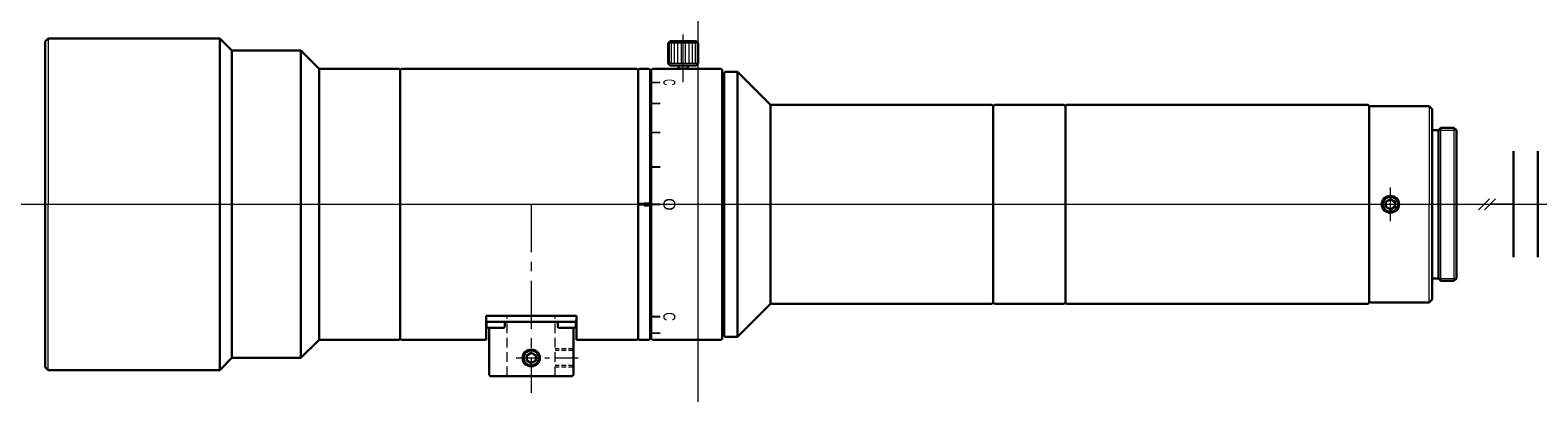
# Model space of a CAD drawing. Header units: millimetres. Extents: x -111 to 139, y 269 to 329.
import ezdxf
from ezdxf.enums import TextEntityAlignment as Align

# ---------------------------------------------------------------- set-up
doc = ezdxf.new("R2010")
doc.units = ezdxf.units.MM
doc.header["$LTSCALE"] = 0.25
doc.linetypes.add('CENTER', pattern=[50.8, 31.75, -6.35, 6.35, -6.35])
doc.linetypes.add('HIDDEN', pattern=[9.525, 6.35, -3.175])
doc.layers.add('00_補助線', color=252, linetype='Continuous', lineweight=0, plot=False)
for name, color, linetype, lineweight in [('01_中心線', 1, 'CENTER', 20), ('03_寸法・文字', 50, 'Continuous', 20), ('iris＆image_circle', 7, 'Continuous', 30), ('外観図', 7, 'Continuous', 30), ('画層1', 7, 'Continuous', 30), ('ﾋﾞｽ・ﾈｼﾞ', 7, 'Continuous', 30)]:
    doc.layers.add(name, color=color, linetype=linetype, lineweight=lineweight)
doc.styles.add('VS Standard', font='txt', dxfattribs={"height": 3})

# ---------------------------------------------------------------- blocks, each defined once
blk = doc.blocks.new('HM30##')
at = {"layer": '外観図'}
blk.add_lwpolyline([(-0.75, -0.43), (0, -0.87), (0.75, -0.43), (0.75, 0.43), (0, 0.87), (-0.75, 0.43)], close=True, dxfattribs=at)
at = {"layer": '外観図', "lineweight": 9}
blk.add_circle((0, 0), 1.5, dxfattribs=at)
at = {"layer": '外観図'}
blk.add_circle((0, 0), 1.25, dxfattribs=at)

msp = doc.modelspace()

# ---------------------------------------------------------------- hatches: boundary and pattern name
at = {"layer": '03_寸法・文字'}
h = msp.add_hatch(color=256, dxfattribs=at)
h.dxf.hatch_style = 1
h.paths.add_polyline_path([(-6.31, 320.36), (-6.31, 320.06), (-7.61, 320.06), (-7.61, 320.36)])
h = msp.add_hatch(color=256, dxfattribs=at)
h.dxf.hatch_style = 1
h.paths.add_polyline_path([(-6.31, 316.86), (-6.31, 316.56), (-7.61, 316.56), (-7.61, 316.86)])
h = msp.add_hatch(color=256, dxfattribs=at)
h.dxf.hatch_style = 1
h.paths.add_polyline_path([(-6.31, 312.06), (-6.31, 311.76), (-7.61, 311.76), (-7.61, 312.06)])
h = msp.add_hatch(color=256, dxfattribs=at)
h.dxf.hatch_style = 1
h.paths.add_polyline_path([(-6.31, 306.34), (-6.31, 306.04), (-7.61, 306.04), (-7.61, 306.34)])
h = msp.add_hatch(color=256, dxfattribs=at)
h.dxf.hatch_style = 1
h.paths.add_polyline_path([(-10.01, 300.25), (-10.01, 299.75), (-8.01, 299.75), (-8.01, 300.25)])
h = msp.add_hatch(color=256, dxfattribs=at)
h.dxf.hatch_style = 1
h.paths.add_polyline_path([(-6.31, 300.15), (-6.31, 299.85), (-7.61, 299.85), (-7.61, 300.15)])
h = msp.add_hatch(color=256, dxfattribs=at)
h.dxf.hatch_style = 1
h.paths.add_polyline_path([(-6.31, 281.5), (-6.31, 281.2), (-7.61, 281.2), (-7.61, 281.5)])
h = msp.add_hatch(color=256, dxfattribs=at)
h.dxf.hatch_style = 1
h.paths.add_polyline_path([(-6.31, 278.78), (-6.31, 278.48), (-7.61, 278.48), (-7.61, 278.78)])

# ---------------------------------------------------------------- linework, layer by layer
at = {"layer": '00_補助線'}
for p, direction in [((0, 0), (0, 1)), ((0, 300), (1, 0))]:
    msp.add_xline(p, direction, dxfattribs=at)
at = {"layer": '01_中心線'}
for p, q in [((-2.51, 320.25), (-2.51, 328.88)), ((114.99, 297.21), (114.99, 302.79)), ((-111.01, 300), (-8.92, 300)), ((-27.76, 300), (-27.76, 268.72)), ((-3.17, 300), (130.55, 300)), ((135.44, 300), (131.55, 300))]:
    msp.add_line(p, q, dxfattribs=at)
at = {"layer": '01_中心線', "ltscale": 0.5}
msp.add_line((-30.26, 274.5), (-19.76, 274.5), dxfattribs=at)
at = {"layer": '03_寸法・文字'}
for p, q in [((131.44, 300.9), (129.65, 299.1)), ((132.44, 300.9), (130.65, 299.1)), ((-9.01, 300.25), (-8.01, 300.25)), ((-9.01, 299.75), (-8.01, 299.75))]:
    msp.add_line(p, q, dxfattribs=at)
at = {"layer": 'iris＆image_circle'}
msp.add_line((139.49, 308.8), (139.49, 291.2), dxfattribs=at)
at = {"layer": '外観図'}
for p, q in [((-4.68, 327.05), (-5.01, 326.73)), ((-5.01, 323.38), (-5.01, 326.73)), ((-0.33, 327.05), (-4.68, 327.05)), ((-0.33, 327.05), (-0.01, 326.73)), ((-0.01, 323.38), (-0.01, 326.73)), ((-4.68, 323.05), (-5.01, 323.38)), ((-0.33, 323.05), (-0.01, 323.38)), ((-0.33, 323.05), (-4.68, 323.05)), ((-3.36, 322.5), (-3.31, 322.55)), ((-3.31, 322.55), (-3.31, 323.05)), ((-1.71, 322.55), (-3.31, 322.55)), ((-1.71, 322.55), (-1.71, 323.05)), ((-1.71, 322.55), (-1.66, 322.5)), ((122.96, 312.3), (121.96, 312.3)), ((122.96, 312.3), (123.36, 312.7)), ((122.96, 312.3), (122.96, 312.3)), ((122.96, 312.3), (122.96, 287.7)), ((123.36, 312.7), (125.56, 312.7)), ((125.96, 312.3), (125.56, 312.7)), ((125.96, 287.7), (125.96, 312.3)), ((122.96, 287.7), (121.96, 287.7)), ((122.96, 287.7), (123.36, 287.3)), ((123.36, 287.3), (125.56, 287.3)), ((125.96, 287.7), (125.56, 287.3)), ((-35.26, 281.3), (-35.06, 281.5)), ((-35.26, 280.7), (-35.06, 280.5)), ((-20.26, 281.3), (-20.46, 281.5)), ((-20.46, 280.5), (-20.26, 280.7)), ((-35.16, 279.75), (-35.16, 280.25)), ((-35.06, 280.5), (-20.46, 280.5)), ((-34.91, 280.5), (-32.41, 280.5)), ((-34.91, 279.5), (-32.41, 279.5)), ((-34.76, 271.7), (-34.76, 279.5)), ((-32.16, 279.75), (-32.16, 280.25)), ((-23.36, 279.75), (-23.36, 280.25)), ((-23.11, 280.5), (-20.61, 280.5)), ((-23.11, 279.5), (-20.61, 279.5)), ((-20.76, 271.7), (-20.76, 279.5)), ((-20.36, 279.75), (-20.36, 280.25)), ((-34.76, 271.7), (-34.56, 271.5)), ((-20.96, 271.5), (-20.76, 271.7))]:
    msp.add_line(p, q, dxfattribs=at)
at = {"layer": '外観図', "lineweight": 9}
for p, q in [((-0.01, 326.73), (-5.01, 326.73)), ((-4.82, 326.73), (-4.82, 323.38)), ((-4.49, 326.73), (-4.49, 323.38)), ((-4.03, 326.73), (-4.03, 323.38)), ((-3.46, 326.73), (-3.46, 323.38)), ((-2.83, 326.73), (-2.83, 323.38)), ((-2.18, 326.73), (-2.18, 323.38)), ((-1.55, 326.73), (-1.55, 323.38)), ((-0.99, 326.73), (-0.99, 323.38)), ((-0.52, 326.73), (-0.52, 323.38)), ((-0.2, 326.73), (-0.2, 323.38)), ((-0.01, 323.38), (-5.01, 323.38))]:
    msp.add_line(p, q, dxfattribs=at)
at = {"layer": '外観図', "lineweight": 20}
for p, q in [((-3.31, 322.5), (-3.31, 322.55)), ((-1.71, 322.5), (-1.71, 322.55)), ((122.96, 312.3), (125.96, 312.3)), ((123.36, 287.3), (123.36, 312.7)), ((125.56, 312.7), (125.56, 287.3)), ((122.96, 287.7), (125.96, 287.7))]:
    msp.add_line(p, q, dxfattribs=at)
at = {"layer": '外観図', "color": 3, "linetype": 'HIDDEN', "lineweight": 20}
for p, q in [((-31.76, 271.5), (-31.76, 281.5)), ((-23.76, 271.5), (-23.76, 281.5))]:
    msp.add_line(p, q, dxfattribs=at)
at = {"layer": '外観図', "color": 3, "linetype": 'HIDDEN', "lineweight": 20, "ltscale": 0.5}
for p, q in [((-20.76, 276), (-23.76, 276)), ((-20.76, 275.75), (-23.76, 275.75)), ((-20.76, 273.25), (-23.76, 273.25)), ((-20.76, 273), (-23.76, 273))]:
    msp.add_line(p, q, dxfattribs=at)
at = {"layer": '外観図'}
msp.add_lwpolyline([(-28.51, 274.07), (-27.76, 273.63), (-27.01, 274.07), (-27.01, 274.93), (-27.76, 275.37), (-28.51, 274.93)], close=True, dxfattribs=at)
at = {"layer": '外観図', "lineweight": 20}
msp.add_circle((-27.76, 274.5), 1.5, dxfattribs=at)
at = {"layer": '外観図'}
msp.add_circle((-27.76, 274.5), 1.25, dxfattribs=at)
for centre, start, end in [((-34.91, 280.25), 90, 180), ((-34.91, 279.75), 180, 270), ((-32.41, 280.25), 0, 90), ((-32.41, 279.75), 270, 0), ((-23.11, 280.25), 90, 180), ((-23.11, 279.75), 180, 270), ((-20.61, 280.25), 0, 90), ((-20.61, 279.75), 270, 0)]:
    msp.add_arc(centre, 0.25, start, end, dxfattribs=at)
at = {"layer": '画層1'}
for p, q in [((-108.51, 327), (-108.01, 327.5)), ((-108.51, 300), (-108.51, 327)), ((-108.01, 327.5), (-79.51, 327.5)), ((-79.51, 327.5), (-77.51, 325.5)), ((-79.51, 327.5), (-79.51, 300)), ((-77.51, 325.5), (-66.01, 325.5)), ((-77.51, 325.5), (-77.51, 300)), ((-66.01, 325.5), (-63.01, 322.5)), ((-66.01, 325.5), (-66.01, 300)), ((-63.01, 322.5), (-49.71, 322.5)), ((-63.01, 322.5), (-63.01, 300)), ((-49.71, 322.5), (-49.51, 322.3)), ((-49.51, 322.3), (-49.31, 322.5)), ((-49.51, 322.3), (-49.51, 300)), ((-49.31, 322.5), (-10.21, 322.5)), ((-10.21, 322.5), (-10.01, 322.3)), ((-10.01, 322.3), (-9.81, 322.5)), ((-10.01, 322.3), (-10.01, 300)), ((-9.81, 322.5), (-8.21, 322.5)), ((-8.21, 322.5), (-8.01, 322.3)), ((-8.01, 322.3), (-8.01, 321.6)), ((-8.01, 321.6), (-7.81, 321.8)), ((-8.01, 321.6), (-8.01, 300)), ((-7.81, 322.3), (-7.61, 322.5)), ((-7.81, 321.8), (-7.81, 322.3)), ((-7.81, 321.8), (-7.81, 300)), ((-7.61, 322.5), (3.79, 322.5)), ((3.79, 322.5), (3.99, 322.3)), ((3.99, 322.3), (3.99, 321.5)), ((3.99, 321.5), (4.29, 321.5)), ((3.99, 321.5), (3.99, 300)), ((4.29, 321.8), (4.49, 322)), ((4.29, 321.5), (4.29, 321.8)), ((4.29, 321.5), (4.29, 300)), ((4.49, 322), (6.49, 322)), ((6.49, 322), (11.99, 316.5)), ((6.49, 322), (6.49, 278)), ((11.99, 316.5), (11.99, 316.3)), ((11.99, 316.3), (12.19, 316.5)), ((11.99, 316.3), (11.99, 300)), ((12.19, 316.5), (48.79, 316.5)), ((48.79, 316.5), (48.99, 316.3)), ((48.99, 316.3), (49.19, 316.5)), ((48.99, 316.3), (48.99, 300)), ((49.19, 316.5), (60.79, 316.5)), ((60.79, 316.5), (60.99, 316.3)), ((60.99, 316.3), (61.19, 316.5)), ((60.99, 316.3), (60.99, 300)), ((61.19, 316.5), (111.29, 316.5)), ((111.29, 316.5), (111.49, 316.3)), ((111.49, 316.3), (111.49, 316.1)), ((111.49, 316.1), (111.69, 316.3)), ((111.49, 316.1), (111.49, 300)), ((111.69, 316.3), (121.46, 316.3)), ((121.46, 316.3), (121.96, 315.8)), ((121.96, 315.8), (121.96, 300)), ((135.44, 291.2), (135.44, 308.8)), ((-108.51, 300), (-108.51, 273)), ((-79.51, 272.5), (-79.51, 300)), ((-77.51, 274.5), (-77.51, 300)), ((-66.01, 274.5), (-66.01, 300)), ((-63.01, 277.5), (-63.01, 300)), ((-49.51, 277.7), (-49.51, 300)), ((-10.01, 277.7), (-10.01, 300)), ((-8.01, 278.4), (-8.01, 300)), ((-7.81, 278.2), (-7.81, 300)), ((3.99, 278.5), (3.99, 300)), ((4.29, 278.5), (4.29, 300)), ((11.99, 283.7), (11.99, 300)), ((48.99, 283.7), (48.99, 300)), ((60.99, 283.7), (60.99, 300)), ((111.49, 283.9), (111.49, 300)), ((121.96, 284.2), (121.96, 300)), ((6.49, 278), (11.99, 283.5)), ((11.99, 283.5), (11.99, 283.7)), ((11.99, 283.7), (12.19, 283.5)), ((12.19, 283.5), (48.79, 283.5)), ((48.79, 283.5), (48.99, 283.7)), ((48.99, 283.7), (49.19, 283.5)), ((49.19, 283.5), (60.79, 283.5)), ((60.79, 283.5), (60.99, 283.7)), ((60.99, 283.7), (61.19, 283.5)), ((61.19, 283.5), (111.29, 283.5)), ((111.29, 283.5), (111.49, 283.7)), ((111.49, 283.7), (111.49, 283.9)), ((111.49, 283.9), (111.69, 283.7)), ((111.69, 283.7), (121.46, 283.7)), ((121.46, 283.7), (121.96, 284.2)), ((-35.26, 281.5), (-20.26, 281.5)), ((-35.26, 281.5), (-35.26, 277.5)), ((-20.26, 281.5), (-20.26, 277.5)), ((-8.01, 277.7), (-8.01, 278.4)), ((-8.01, 278.4), (-7.81, 278.2)), ((-7.81, 278.2), (-7.81, 277.7)), ((3.99, 277.7), (3.99, 278.5)), ((3.99, 278.5), (4.29, 278.5)), ((4.29, 278.5), (4.29, 278.2)), ((4.29, 278.2), (4.49, 278)), ((-66.01, 274.5), (-63.01, 277.5)), ((-63.01, 277.5), (-49.71, 277.5)), ((-49.71, 277.5), (-49.51, 277.7)), ((-49.51, 277.7), (-49.31, 277.5)), ((-49.31, 277.5), (-35.26, 277.5)), ((-20.26, 277.5), (-10.21, 277.5)), ((-10.21, 277.5), (-10.01, 277.7)), ((-10.01, 277.7), (-9.81, 277.5)), ((-9.81, 277.5), (-8.21, 277.5)), ((-8.21, 277.5), (-8.01, 277.7)), ((-7.81, 277.7), (-7.61, 277.5)), ((-7.61, 277.5), (3.79, 277.5)), ((3.79, 277.5), (3.99, 277.7)), ((4.49, 278), (6.49, 278)), ((-79.51, 272.5), (-77.51, 274.5)), ((-77.51, 274.5), (-66.01, 274.5)), ((-108.51, 273), (-108.01, 272.5)), ((-108.01, 272.5), (-79.51, 272.5)), ((-34.56, 271.5), (-20.96, 271.5))]:
    msp.add_line(p, q, dxfattribs=at)
at = {"layer": '画層1', "lineweight": 9}
for p, q in [((-108.01, 327.5), (-108.01, 300)), ((121.46, 316.3), (121.46, 300)), ((-108.01, 272.5), (-108.01, 300)), ((121.46, 283.7), (121.46, 300))]:
    msp.add_line(p, q, dxfattribs=at)

# ---------------------------------------------------------------- block references
at = {"layer": 'ﾋﾞｽ・ﾈｼﾞ'}
msp.add_blockref('HM30##', (114.99, 300), dxfattribs=at)

# ---------------------------------------------------------------- texts
at = {"layer": '03_寸法・文字', "style": 'VS Standard'}
for width, p in [(0.55, (-3.81, 320.23)), (0.75, (-3.81, 281.36))]:
    msp.add_text('C', height=2, rotation=270, dxfattribs=dict(at, width=width)).set_placement(p, align=Align.TOP_CENTER)
msp.add_text('O', height=2, rotation=270, dxfattribs=at).set_placement((-3.81, 299.99), align=Align.TOP_CENTER)

doc.saveas('drawing.dxf')
